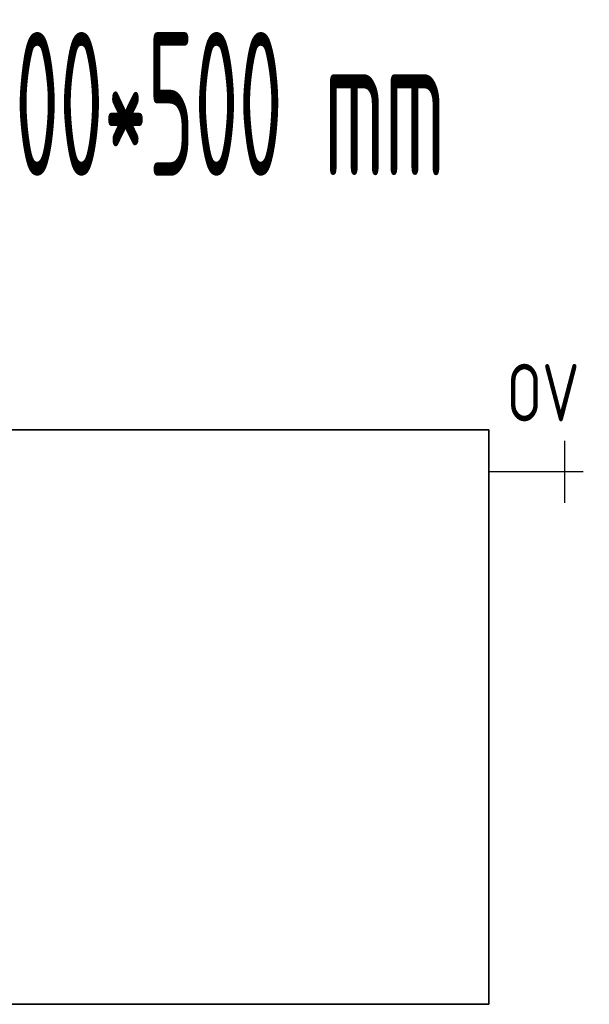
# Model space of a CAD drawing. Header units: millimetres. Extents: x -727 to 69715, y -15705 to 98123.
# Tile 251 of 256: x 52709 to 53204, y -12715 to -11858. Entities that reach past the tile are written whole.
import ezdxf
from ezdxf.enums import TextEntityAlignment as Align

# ---------------------------------------------------------------- set-up
doc = ezdxf.new("R2010")
doc.units = ezdxf.units.MM
doc.linetypes.add('VERDECKT', pattern=[9.525, 6.35, -3.175])
for name, color, linetype, lineweight in [('JS_VYT_POPIS - OBECNĚ', 7, 'Continuous', 5), ('UT_SCHÉMA_POPIS', 7, 'VERDECKT', 5), ('UT_SCHÉMA_SYMBOLY', 7, 'Continuous', 25), ('UT_ZAŘÍZENÍ - OT', 3, 'Continuous', 35)]:
    doc.layers.add(name, color=color, linetype=linetype, lineweight=lineweight)
doc.styles.add('ISO 2.5', font='isocp.shx', dxfattribs={"width": 0.8, "height": 2.5})
doc.styles.add('VZT_POPIS', font='isocp.shx', dxfattribs={"width": 0.6, "height": 125})

msp = doc.modelspace()

# ---------------------------------------------------------------- linework, layer by layer
at = {"layer": 'UT_SCHÉMA_SYMBOLY'}
for p, q in [((53182.77, -12278.4), (53182.77, -12224.4)), ((53198.77, -12251.4), (53116.9, -12251.4))]:
    msp.add_line(p, q, dxfattribs=at)
at = {"layer": 'UT_ZAŘÍZENÍ - OT', "linetype": 'Continuous'}
for p, q in [((53116.9, -12214.86), (51916.9, -12214.86)), ((53116.9, -12714.86), (53116.9, -12214.86)), ((51916.9, -12714.86), (53116.9, -12714.86))]:
    msp.add_line(p, q, dxfattribs=at)

# ---------------------------------------------------------------- texts
at = {"layer": 'JS_VYT_POPIS - OBECNĚ', "style": 'VZT_POPIS', "width": 0.5}
msp.add_text('D-OT VK typ 20 - 1200*500 mm', height=125, dxfattribs=at).set_placement((52519.57, -11931.29), align=Align.MIDDLE_CENTER)
at = {"layer": 'UT_SCHÉMA_POPIS', "style": 'ISO 2.5', "width": 0.8}
msp.add_text('OV', height=50, dxfattribs=at).set_placement((53132.3, -12182.58), align=Align.MIDDLE_LEFT)

doc.saveas('drawing.dxf')
